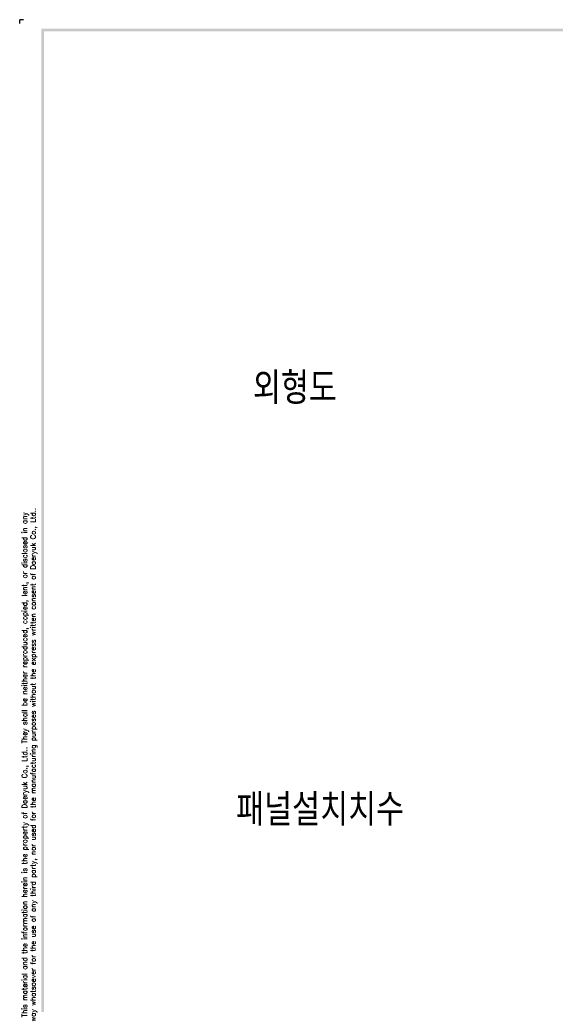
# Model space of a CAD drawing. Extents: x -6 to 988, y -5 to 692.
# Tile 2 of 24: x -6 to 245, y 232 to 692. Entities that reach past the tile are written whole.
import ezdxf

# ---------------------------------------------------------------- set-up
doc = ezdxf.new("R2010")
doc.units = 0
doc.header["$MEASUREMENT"] = 0
doc.layers.add('di', color=3, linetype='CONTINUOUS')
doc.layers.add('dwg', color=7, linetype='CONTINUOUS')
doc.styles.get("Standard").update_dxf_attribs({"font": 'romans.shx', "height": 2, "bigfont": 'hgs.shx'})

msp = doc.modelspace()

# ---------------------------------------------------------------- linework, layer by layer
at = {"layer": 'di'}
for p in [(-3.9, 692.5), (-5.7, 690.7)]:
    msp.add_line(p, (-5.7, 692.5), dxfattribs=at)
at = {"layer": 'dwg'}
for points in [[(4.5, 688.3), (5.7, 687.1), (983.7, 688.3), (982.5, 687.1)], [(4.5, -0.5), (5.7, 0.1), (4.5, 688.3), (5.7, 687.1)]]:
    msp.add_trace(points, dxfattribs=at)

# ---------------------------------------------------------------- texts
at = {"layer": 'di', "char_height": 15, "attachment_point": 1}
for s, insert, width in [('{\\Fromans,hgs|c129;외형도}', (103.498, 527.533), 74.93994), ('{\\Fromans,hgs|c129;패널설치치수}', (95.599, 330.158), 135.45529)]:
    msp.add_mtext(s, dxfattribs=dict(at, insert=insert, width=width))
at = {"layer": 'di', "insert": (-1.06, 342.496), "char_height": 2.4, "width": 262.51919, "attachment_point": 5, "rotation": 90}
msp.add_mtext('\\A1;This material and the information herein is the property of Daeryuk Co., Ltd.. They shall be neither reproduced, copied, lent, or disclosed in any\\Pway whatsoever for the use of any third party, nor used for the manufacturing purposes without the express written consent of Daeryuk Co., Ltd..', dxfattribs=at)

doc.saveas('drawing.dxf')
